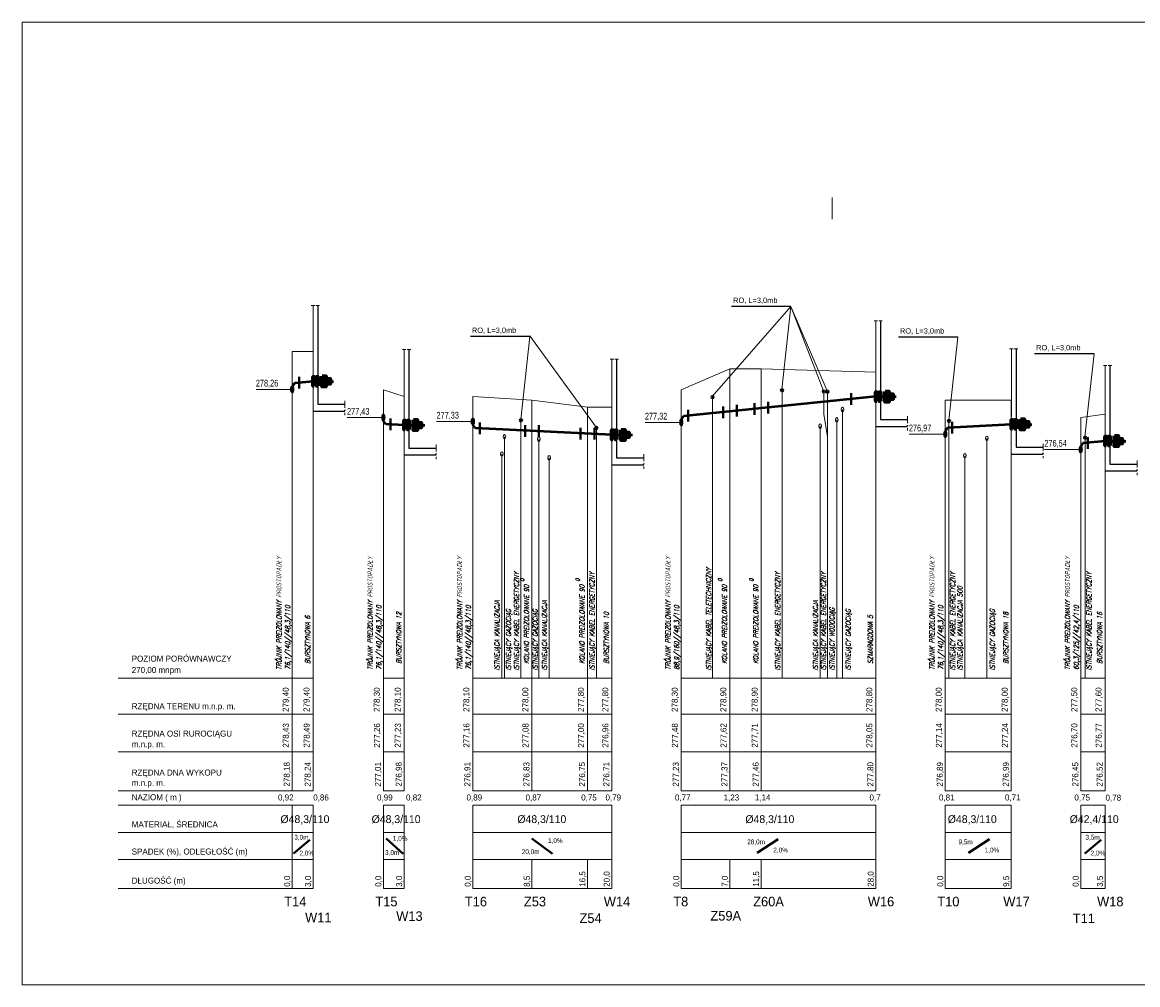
# Model space of a CAD drawing. Extents: x 6567519 to 6569315, y 5583523 to 5585607.
# Tile 56 of 67: x 6567530 to 6567851, y 5585043 to 5585320. Entities that reach past the tile are written whole.
import ezdxf

# ---------------------------------------------------------------- set-up
doc = ezdxf.new("R2010")
doc.units = 0
doc.linetypes.add('GAK', pattern=[3.5, 2, -0.7, 0.1, -0.7])
doc.linetypes.add('KOC', pattern=[2, 1.5, -0.5])
for name, color, linetype, lineweight in [('0-przyłącze', 7, 'CONTINUOUS', 50), ('monitorigng', 220, 'KOC', 30), ('pomocnicza', 140, 'CONTINUOUS', 30), ('siec', 7, 'GAK', 70), ('tekst', 2, 'CONTINUOUS', 20)]:
    doc.layers.add(name, color=color, linetype=linetype, lineweight=lineweight)
doc.layers.add('tabela', color=141, linetype='CONTINUOUS')
doc.layers.add('teren', color=7, linetype='CONTINUOUS')
doc.styles.add('ULICA', font='SIMPLEX', dxfattribs={"width": 0.8, "oblique": 15.00003, "height": 1.25})

msp = doc.modelspace()

# ---------------------------------------------------------------- hatches: boundary and pattern name
at = {"layer": 'siec', "linetype": 'Continuous'}
for points in [[(6567613.372, 5585218.311), (6567613.668, 5585218.311), (6567613.668, 5585215.702), (6567613.372, 5585215.702)], [(6567614.428, 5585218.311), (6567614.723, 5585218.311), (6567614.724, 5585215.702), (6567614.428, 5585215.702)], [(6567775.372, 5585213.911), (6567775.668, 5585213.911), (6567775.668, 5585211.302), (6567775.372, 5585211.302)], [(6567776.428, 5585213.911), (6567776.723, 5585213.911), (6567776.724, 5585211.302), (6567776.428, 5585211.302)], [(6567639.614, 5585205.711), (6567639.909, 5585205.711), (6567639.91, 5585203.102), (6567639.614, 5585203.102)], [(6567640.669, 5585205.711), (6567640.964, 5585205.711), (6567640.965, 5585203.102), (6567640.669, 5585203.102)], [(6567814.411, 5585205.915), (6567814.706, 5585205.915), (6567814.707, 5585203.306), (6567814.411, 5585203.306)], [(6567815.467, 5585205.915), (6567815.762, 5585205.915), (6567815.762, 5585203.306), (6567815.467, 5585203.306)], [(6567699.411, 5585202.915), (6567699.706, 5585202.915), (6567699.707, 5585200.306), (6567699.411, 5585200.306)], [(6567700.467, 5585202.915), (6567700.762, 5585202.915), (6567700.762, 5585200.306), (6567700.467, 5585200.306)], [(6567841.411, 5585201.111), (6567841.706, 5585201.111), (6567841.707, 5585198.502), (6567841.411, 5585198.502)], [(6567842.467, 5585201.111), (6567842.762, 5585201.111), (6567842.762, 5585198.502), (6567842.467, 5585198.502)]]:
    msp.add_hatch(color=256, dxfattribs=at).paths.add_polyline_path(points)
at = {"layer": 'siec', "lineweight": 20}
h = msp.add_hatch(color=3, dxfattribs=at)
h.paths.add_polyline_path([(6567618.283, 5585217.711), (6567618.283, 5585217.007), (6567617.091, 5585217.007), (6567617.091, 5585217.711)])
h.paths.add_polyline_path([(6567617.091, 5585216.302), (6567617.091, 5585217.007), (6567618.283, 5585217.007), (6567618.283, 5585216.302)])
h.paths.add_polyline_path([(6567616.024, 5585217.007), (6567617.091, 5585217.007), (6567617.091, 5585216.302), (6567617.091, 5585215.516), (6567616.024, 5585215.516)])
h.paths.add_polyline_path([(6567616.024, 5585218.497), (6567617.091, 5585218.497), (6567617.091, 5585217.007), (6567616.024, 5585217.007)])
h = msp.add_hatch(color=3, dxfattribs=at)
h.paths.add_polyline_path([(6567780.283, 5585213.311), (6567780.283, 5585212.607), (6567779.091, 5585212.607), (6567779.091, 5585213.311)])
h.paths.add_polyline_path([(6567779.091, 5585211.902), (6567779.091, 5585212.607), (6567780.283, 5585212.607), (6567780.283, 5585211.902)])
h.paths.add_polyline_path([(6567778.024, 5585212.607), (6567779.091, 5585212.607), (6567779.091, 5585211.902), (6567779.091, 5585211.116), (6567778.024, 5585211.116)])
h.paths.add_polyline_path([(6567778.024, 5585214.097), (6567779.091, 5585214.097), (6567779.091, 5585212.607), (6567778.024, 5585212.607)])
h = msp.add_hatch(color=3, dxfattribs=at)
h.paths.add_polyline_path([(6567644.525, 5585205.111), (6567644.525, 5585204.407), (6567643.332, 5585204.407), (6567643.332, 5585205.111)])
h.paths.add_polyline_path([(6567643.332, 5585203.702), (6567643.332, 5585204.407), (6567644.525, 5585204.407), (6567644.525, 5585203.702)])
h.paths.add_polyline_path([(6567642.265, 5585204.407), (6567643.332, 5585204.407), (6567643.332, 5585203.702), (6567643.332, 5585202.916), (6567642.265, 5585202.916)])
h.paths.add_polyline_path([(6567642.265, 5585205.897), (6567643.332, 5585205.897), (6567643.332, 5585204.407), (6567642.265, 5585204.407)])
h = msp.add_hatch(color=3, dxfattribs=at)
h.paths.add_polyline_path([(6567819.322, 5585205.315), (6567819.322, 5585204.611), (6567818.13, 5585204.611), (6567818.13, 5585205.315)])
h.paths.add_polyline_path([(6567818.13, 5585203.906), (6567818.13, 5585204.611), (6567819.322, 5585204.611), (6567819.322, 5585203.906)])
h.paths.add_polyline_path([(6567817.063, 5585204.611), (6567818.13, 5585204.611), (6567818.13, 5585203.906), (6567818.13, 5585203.12), (6567817.063, 5585203.12)])
h.paths.add_polyline_path([(6567817.063, 5585206.101), (6567818.13, 5585206.101), (6567818.13, 5585204.611), (6567817.063, 5585204.611)])
h = msp.add_hatch(color=3, dxfattribs=at)
h.paths.add_polyline_path([(6567704.322, 5585202.315), (6567704.322, 5585201.611), (6567703.13, 5585201.611), (6567703.13, 5585202.315)])
h.paths.add_polyline_path([(6567703.13, 5585200.906), (6567703.13, 5585201.611), (6567704.322, 5585201.611), (6567704.322, 5585200.906)])
h.paths.add_polyline_path([(6567702.063, 5585201.611), (6567703.13, 5585201.611), (6567703.13, 5585200.906), (6567703.13, 5585200.12), (6567702.063, 5585200.12)])
h.paths.add_polyline_path([(6567702.063, 5585203.101), (6567703.13, 5585203.101), (6567703.13, 5585201.611), (6567702.063, 5585201.611)])
h = msp.add_hatch(color=3, dxfattribs=at)
h.paths.add_polyline_path([(6567846.322, 5585200.511), (6567846.322, 5585199.807), (6567845.13, 5585199.807), (6567845.13, 5585200.511)])
h.paths.add_polyline_path([(6567845.13, 5585199.102), (6567845.13, 5585199.807), (6567846.322, 5585199.807), (6567846.322, 5585199.102)])
h.paths.add_polyline_path([(6567844.063, 5585199.807), (6567845.13, 5585199.807), (6567845.13, 5585199.102), (6567845.13, 5585198.316), (6567844.063, 5585198.316)])
h.paths.add_polyline_path([(6567844.063, 5585201.297), (6567845.13, 5585201.297), (6567845.13, 5585199.807), (6567844.063, 5585199.807)])

# ---------------------------------------------------------------- linework, layer by layer
at = {"layer": '0-przyłącze', "color": 0, "lineweight": 25}
for p, q in [((6567750.958, 5585238.562), (6567733.855, 5585238.561)), ((6567675.77, 5585229.931), (6567658.667, 5585229.929)), ((6567798.987, 5585229.744), (6567781.884, 5585229.743)), ((6567838.191, 5585224.924), (6567821.088, 5585224.923))]:
    msp.add_line(p, q, dxfattribs=at)
at = {"layer": '0-przyłącze', "color": 1, "linetype": 'ByBlock', "lineweight": 40}
for p, q in [((6567609.378, 5585218.286), (6567609.378, 5585214.928)), ((6567768.251, 5585213.561), (6567768.251, 5585210.203)), ((6567721.378, 5585208.79), (6567721.378, 5585205.432)), ((6567731.387, 5585209.809), (6567731.387, 5585206.45)), ((6567735.357, 5585210.213), (6567735.357, 5585206.854)), ((6567740.404, 5585210.727), (6567740.404, 5585207.368)), ((6567744.375, 5585211.131), (6567744.375, 5585207.772)), ((6567635.619, 5585206.286), (6567635.619, 5585202.927)), ((6567661.378, 5585205.186), (6567661.378, 5585201.827)), ((6567797.378, 5585205.391), (6567797.378, 5585202.033)), ((6567674.387, 5585204.406), (6567674.387, 5585201.048)), ((6567678.375, 5585204.401), (6567678.375, 5585201.042)), ((6567690.387, 5585203.606), (6567690.387, 5585200.248)), ((6567694.375, 5585203.601), (6567694.375, 5585200.242)), ((6567836.378, 5585200.986), (6567836.378, 5585197.628))]:
    msp.add_line(p, q, dxfattribs=at)
at = {"layer": '0-przyłącze', "color": 0, "lineweight": 30}
for centre in [(6567607.372, 5585214.705), (6567633.614, 5585206.575), (6567659.372, 5585205.475), (6567719.372, 5585205.208), (6567795.372, 5585201.81), (6567834.372, 5585197.405)]:
    msp.add_ellipse(centre, major_axis=(0, -0.956), ratio=0.4013823, dxfattribs=at)
at = {"layer": '0-przyłącze', "color": 0, "lineweight": 20, "extrusion": (0, 0, -1)}
for centre in [(6567765.812, 5585208.896), (6567764.121, 5585205.948), (6567668.444, 5585201.073), (6567759.377, 5585204.091), (6567678.382, 5585200.355), (6567807.329, 5585200.607), (6567667.717, 5585196.116), (6567681.365, 5585194.983), (6567800.982, 5585195.607)]:
    msp.add_ellipse(centre, major_axis=(0, 0.646), ratio=0.5936938, dxfattribs=at)
at = {"layer": 'monitorigng', "color": 2, "linetype": 'ByBlock', "lineweight": 20}
for p, q in [((6567762.84, 5585263.681), (6567762.84, 5585269.909)), ((6567765.812, 5585131.607), (6567765.812, 5585208.896)), ((6567668.444, 5585131.607), (6567668.444, 5585201.073)), ((6567678.382, 5585131.607), (6567678.382, 5585200.355)), ((6567807.329, 5585131.607), (6567807.329, 5585200.607))]:
    msp.add_line(p, q, dxfattribs=at)
at = {"layer": 'monitorigng', "color": 1, "linetype": 'ByBlock', "lineweight": 20}
for p, q in [((6567748.396, 5585131.607), (6567748.396, 5585214.424)), ((6567760.396, 5585207.585), (6567760.396, 5585214.104)), ((6567761.46, 5585131.607), (6567761.46, 5585214.028)), ((6567673.207, 5585131.607), (6567673.207, 5585205.793)), ((6567761.46, 5585201.067), (6567760.396, 5585207.585)), ((6567796.424, 5585131.607), (6567796.424, 5585205.607)), ((6567694.941, 5585131.607), (6567694.941, 5585203.607)), ((6567835.628, 5585131.607), (6567835.628, 5585200.786))]:
    msp.add_line(p, q, dxfattribs=at)
at = {"layer": 'monitorigng', "color": 40, "linetype": 'ByBlock', "lineweight": 20}
msp.add_line((6567728.372, 5585131.607), (6567728.372, 5585212.464), dxfattribs=at)
at = {"layer": 'monitorigng', "color": 5, "linetype": 'ByBlock', "lineweight": 20}
msp.add_line((6567764.121, 5585131.607), (6567764.121, 5585205.948), dxfattribs=at)
at = {"layer": 'monitorigng', "color": 44, "linetype": 'ByBlock', "lineweight": 20}
for p, q in [((6567759.377, 5585131.607), (6567759.377, 5585204.091)), ((6567667.717, 5585131.607), (6567667.717, 5585196.116)), ((6567800.982, 5585131.607), (6567800.982, 5585195.607)), ((6567681.365, 5585131.607), (6567681.365, 5585194.983))]:
    msp.add_line(p, q, dxfattribs=at)
at = {"layer": 'pomocnicza', "color": 0, "lineweight": 20}
for p, q in [((6567607.372, 5585099.146), (6567607.372, 5585131.607)), ((6567613.372, 5585099.146), (6567613.372, 5585131.607)), ((6567633.614, 5585099.146), (6567633.614, 5585131.607)), ((6567639.614, 5585099.146), (6567639.614, 5585131.607)), ((6567659.372, 5585099.146), (6567659.372, 5585131.607)), ((6567676.372, 5585099.146), (6567676.372, 5585131.607)), ((6567692.372, 5585099.146), (6567692.372, 5585131.607)), ((6567699.372, 5585099.146), (6567699.372, 5585131.607)), ((6567719.372, 5585099.146), (6567719.372, 5585131.607)), ((6567733.372, 5585099.146), (6567733.372, 5585131.607)), ((6567742.372, 5585099.146), (6567742.372, 5585131.607)), ((6567775.372, 5585099.146), (6567775.372, 5585131.607)), ((6567795.372, 5585099.146), (6567795.372, 5585131.607)), ((6567814.372, 5585099.146), (6567814.372, 5585131.607)), ((6567834.372, 5585099.146), (6567834.372, 5585131.607)), ((6567841.372, 5585099.146), (6567841.372, 5585131.607)), ((6567607.372, 5585070.993), (6567607.372, 5585095.035)), ((6567613.372, 5585070.993), (6567613.372, 5585095.035)), ((6567633.614, 5585070.993), (6567633.614, 5585095.035)), ((6567639.614, 5585070.993), (6567639.614, 5585095.035)), ((6567659.372, 5585070.993), (6567659.372, 5585095.035)), ((6567699.372, 5585070.993), (6567699.372, 5585095.035)), ((6567719.372, 5585070.993), (6567719.372, 5585095.035)), ((6567775.372, 5585070.993), (6567775.372, 5585095.035)), ((6567795.372, 5585070.993), (6567795.372, 5585095.035)), ((6567814.372, 5585070.993), (6567814.372, 5585095.035)), ((6567834.372, 5585070.993), (6567834.372, 5585095.035)), ((6567841.372, 5585070.993), (6567841.372, 5585095.035)), ((6567676.372, 5585070.993), (6567676.372, 5585079.369)), ((6567692.372, 5585070.993), (6567692.372, 5585079.369)), ((6567733.372, 5585070.993), (6567733.372, 5585079.369)), ((6567742.372, 5585070.993), (6567742.372, 5585079.369))]:
    msp.add_line(p, q, dxfattribs=at)
at = {"layer": 'siec', "linetype": 'ByBlock', "lineweight": 20}
for p, q in [((6567529.67, 5585320.35), (6568103.871, 5585320.35)), ((6567529.67, 5585320.35), (6567529.67, 5585043.35)), ((6567728.303, 5585212.669), (6567750.958, 5585238.562)), ((6567748.326, 5585214.629), (6567750.958, 5585238.562)), ((6567760.326, 5585214.309), (6567750.958, 5585238.562)), ((6567761.391, 5585214.233), (6567750.958, 5585238.562)), ((6567673.138, 5585205.998), (6567675.77, 5585229.931)), ((6567694.872, 5585203.811), (6567675.792, 5585230.132)), ((6567796.355, 5585205.811), (6567798.987, 5585229.744)), ((6567607.372, 5585131.607), (6567607.372, 5585225.607)), ((6567613.372, 5585225.607), (6567607.372, 5585225.607)), ((6567613.372, 5585131.607), (6567613.372, 5585225.607)), ((6567835.559, 5585200.991), (6567838.191, 5585224.924)), ((6567733.372, 5585220.607), (6567719.372, 5585214.607)), ((6567733.372, 5585131.607), (6567733.372, 5585220.607)), ((6567742.372, 5585220.607), (6567733.372, 5585220.607)), ((6567742.372, 5585131.607), (6567742.372, 5585220.607)), ((6567775.372, 5585219.607), (6567742.372, 5585220.607)), ((6567775.372, 5585131.607), (6567775.372, 5585219.607)), ((6567607.372, 5585214.705), (6567596.947, 5585214.705)), ((6567633.614, 5585131.607), (6567633.614, 5585214.607)), ((6567639.614, 5585212.607), (6567633.614, 5585214.607)), ((6567719.372, 5585131.607), (6567719.372, 5585214.607)), ((6567639.614, 5585131.607), (6567639.614, 5585212.607)), ((6567659.372, 5585131.607), (6567659.372, 5585212.607)), ((6567676.372, 5585211.607), (6567659.372, 5585212.607)), ((6567676.372, 5585131.607), (6567676.372, 5585211.607)), ((6567692.372, 5585209.607), (6567676.372, 5585211.607)), ((6567795.372, 5585131.607), (6567795.372, 5585211.607)), ((6567814.372, 5585211.607), (6567795.372, 5585211.607)), ((6567814.372, 5585131.607), (6567814.372, 5585211.607)), ((6567692.372, 5585131.607), (6567692.372, 5585209.607)), ((6567699.372, 5585209.607), (6567692.372, 5585209.607)), ((6567699.372, 5585131.607), (6567699.372, 5585209.607)), ((6567633.614, 5585206.575), (6567623.189, 5585206.575)), ((6567659.372, 5585205.475), (6567648.947, 5585205.475)), ((6567719.372, 5585205.208), (6567708.947, 5585205.208)), ((6567841.372, 5585207.607), (6567834.372, 5585206.607)), ((6567834.372, 5585131.607), (6567834.372, 5585206.607)), ((6567841.372, 5585131.607), (6567841.372, 5585207.607)), ((6567795.372, 5585201.81), (6567784.947, 5585201.81)), ((6567834.372, 5585197.405), (6567823.947, 5585197.405)), ((6567529.67, 5585043.35), (6568103.871, 5585043.35))]:
    msp.add_line(p, q, dxfattribs=at)
at = {"layer": 'siec', "color": 0, "linetype": 'ByBlock', "lineweight": 20}
for p, q in [((6567612.861, 5585238.796), (6567613.884, 5585238.796)), ((6567614.211, 5585238.796), (6567615.234, 5585238.796)), ((6567774.861, 5585234.396), (6567775.884, 5585234.396)), ((6567776.211, 5585234.396), (6567777.234, 5585234.396)), ((6567639.102, 5585226.196), (6567640.125, 5585226.196)), ((6567640.453, 5585226.196), (6567641.476, 5585226.196)), ((6567813.9, 5585226.4), (6567814.923, 5585226.4)), ((6567815.25, 5585226.4), (6567816.273, 5585226.4)), ((6567698.9, 5585223.4), (6567699.923, 5585223.4)), ((6567700.25, 5585223.4), (6567701.273, 5585223.4)), ((6567840.9, 5585221.596), (6567841.923, 5585221.596)), ((6567842.25, 5585221.596), (6567843.273, 5585221.596))]:
    msp.add_line(p, q, dxfattribs=at)
at = {"layer": 'siec', "color": 0, "linetype": 'Continuous', "lineweight": 20}
for p, q in [((6567613.372, 5585219.303), (6567613.372, 5585238.796)), ((6567775.372, 5585214.903), (6567775.372, 5585234.396)), ((6567639.614, 5585206.703), (6567639.614, 5585226.196)), ((6567814.411, 5585206.907), (6567814.411, 5585226.4)), ((6567699.411, 5585203.907), (6567699.411, 5585223.4)), ((6567841.411, 5585202.103), (6567841.411, 5585221.596))]:
    msp.add_line(p, q, dxfattribs=at)
at = {"layer": 'siec', "color": 0, "linetype": 'Continuous', "lineweight": 50}
for p, q in [((6567608.09, 5585216.478), (6567607.372, 5585215.661)), ((6567634.349, 5585204.67), (6567633.614, 5585205.619)), ((6567720.006, 5585206.971), (6567719.372, 5585206.164)), ((6567660.109, 5585203.57), (6567659.372, 5585204.519)), ((6567796.061, 5585203.643), (6567795.372, 5585202.766)), ((6567835.008, 5585199.17), (6567834.372, 5585198.361))]:
    msp.add_line(p, q, dxfattribs=at)
at = {"layer": 'siec', "linetype": 'ByBlock', "lineweight": 50}
for p, q in [((6567613.372, 5585217.007), (6567608.09, 5585216.478)), ((6567775.372, 5585212.607), (6567720.006, 5585206.971)), ((6567639.614, 5585204.407), (6567634.349, 5585204.67)), ((6567699.372, 5585201.607), (6567660.109, 5585203.57)), ((6567814.372, 5585204.607), (6567796.061, 5585203.643)), ((6567841.372, 5585199.807), (6567835.008, 5585199.17))]:
    msp.add_line(p, q, dxfattribs=at)
at = {"layer": 'siec', "color": 1, "linetype": 'ByBlock', "lineweight": 50}
for p, q in [((6567613.372, 5585217.007), (6567619.275, 5585217.007)), ((6567775.372, 5585212.607), (6567781.275, 5585212.607)), ((6567639.614, 5585204.407), (6567645.517, 5585204.407)), ((6567699.411, 5585201.611), (6567705.314, 5585201.611)), ((6567814.411, 5585204.611), (6567820.314, 5585204.611)), ((6567841.411, 5585199.807), (6567847.314, 5585199.807))]:
    msp.add_line(p, q, dxfattribs=at)
at = {"layer": 'siec', "color": 1, "lineweight": 20}
for p, q in [((6567622.542, 5585211.4), (6567622.542, 5585207.25)), ((6567784.542, 5585207), (6567784.542, 5585202.85)), ((6567648.784, 5585198.8), (6567648.784, 5585194.65)), ((6567823.581, 5585199.004), (6567823.581, 5585194.854)), ((6567708.581, 5585196.004), (6567708.581, 5585191.854)), ((6567850.581, 5585194.2), (6567850.581, 5585190.05))]:
    msp.add_line(p, q, dxfattribs=at)
at = {"layer": 'siec', "linetype": 'Continuous'}
for points in [[(6567613.668, 5585215.702), (6567613.372, 5585215.702), (6567613.372, 5585218.311), (6567613.668, 5585218.311)], [(6567614.724, 5585215.702), (6567614.428, 5585215.702), (6567614.428, 5585218.311), (6567614.724, 5585218.311)], [(6567616.024, 5585218.497), (6567617.091, 5585218.497), (6567617.091, 5585215.516), (6567616.024, 5585215.516)], [(6567617.091, 5585217.711), (6567618.283, 5585217.711), (6567618.283, 5585216.302), (6567617.091, 5585216.302)], [(6567775.668, 5585211.302), (6567775.372, 5585211.302), (6567775.372, 5585213.911), (6567775.668, 5585213.911)], [(6567776.724, 5585211.302), (6567776.428, 5585211.302), (6567776.428, 5585213.911), (6567776.724, 5585213.911)], [(6567778.024, 5585214.097), (6567779.091, 5585214.097), (6567779.091, 5585211.116), (6567778.024, 5585211.116)], [(6567779.091, 5585213.311), (6567780.283, 5585213.311), (6567780.283, 5585211.902), (6567779.091, 5585211.902)], [(6567639.91, 5585203.102), (6567639.614, 5585203.102), (6567639.614, 5585205.711), (6567639.91, 5585205.711)], [(6567640.965, 5585203.102), (6567640.669, 5585203.102), (6567640.669, 5585205.711), (6567640.965, 5585205.711)], [(6567642.265, 5585205.897), (6567643.332, 5585205.897), (6567643.332, 5585202.916), (6567642.265, 5585202.916)], [(6567643.332, 5585205.111), (6567644.525, 5585205.111), (6567644.525, 5585203.702), (6567643.332, 5585203.702)], [(6567814.707, 5585203.306), (6567814.411, 5585203.306), (6567814.411, 5585205.915), (6567814.707, 5585205.915)], [(6567815.762, 5585203.306), (6567815.467, 5585203.306), (6567815.467, 5585205.915), (6567815.762, 5585205.915)], [(6567817.063, 5585206.101), (6567818.13, 5585206.101), (6567818.13, 5585203.12), (6567817.063, 5585203.12)], [(6567818.13, 5585205.315), (6567819.322, 5585205.315), (6567819.322, 5585203.906), (6567818.13, 5585203.906)], [(6567699.707, 5585200.306), (6567699.411, 5585200.306), (6567699.411, 5585202.915), (6567699.707, 5585202.915)], [(6567700.762, 5585200.306), (6567700.467, 5585200.306), (6567700.467, 5585202.915), (6567700.762, 5585202.915)], [(6567702.063, 5585203.101), (6567703.13, 5585203.101), (6567703.13, 5585200.12), (6567702.063, 5585200.12)], [(6567703.13, 5585202.315), (6567704.322, 5585202.315), (6567704.322, 5585200.906), (6567703.13, 5585200.906)], [(6567841.707, 5585198.502), (6567841.411, 5585198.502), (6567841.411, 5585201.111), (6567841.707, 5585201.111)], [(6567842.762, 5585198.502), (6567842.467, 5585198.502), (6567842.467, 5585201.111), (6567842.762, 5585201.111)], [(6567844.063, 5585201.297), (6567845.13, 5585201.297), (6567845.13, 5585198.316), (6567844.063, 5585198.316)], [(6567845.13, 5585200.511), (6567846.322, 5585200.511), (6567846.322, 5585199.102), (6567845.13, 5585199.102)]]:
    msp.add_lwpolyline(points, close=True, dxfattribs=at)
at = {"layer": 'siec', "linetype": 'Continuous', "lineweight": 20}
for centre in [(6567748.396, 5585214.424), (6567760.396, 5585214.104), (6567761.46, 5585214.028), (6567728.372, 5585212.464), (6567673.207, 5585205.793), (6567796.424, 5585205.607), (6567694.941, 5585203.607), (6567835.628, 5585200.786)]:
    msp.add_circle(centre, 0.508, dxfattribs=at)
at = {"layer": 'siec', "linetype": 'ByBlock', "lineweight": 20}
for centre in [(6567748.396, 5585214.424), (6567728.372, 5585212.464), (6567760.396, 5585214.104), (6567761.46, 5585214.028), (6567673.207, 5585205.793), (6567796.424, 5585205.607), (6567694.941, 5585203.607), (6567835.628, 5585200.786)]:
    msp.add_circle(centre, 0.216, dxfattribs=at)
at = {"layer": 'tabela', "color": 0, "linetype": 'ByBlock', "lineweight": 20}
for p, q in [((6567557.224, 5585131.607), (6567613.372, 5585131.607)), ((6567633.614, 5585131.607), (6567639.614, 5585131.607)), ((6567659.372, 5585131.607), (6567699.372, 5585131.607)), ((6567719.372, 5585131.607), (6567775.372, 5585131.607)), ((6567795.372, 5585131.607), (6567814.372, 5585131.607)), ((6567834.372, 5585131.607), (6567841.372, 5585131.607)), ((6567557.224, 5585121.2), (6567613.372, 5585121.2)), ((6567633.614, 5585121.2), (6567639.614, 5585121.2)), ((6567659.372, 5585121.2), (6567699.372, 5585121.2)), ((6567719.372, 5585121.2), (6567775.372, 5585121.2)), ((6567795.372, 5585121.2), (6567814.372, 5585121.2)), ((6567834.372, 5585121.2), (6567841.372, 5585121.2)), ((6567557.224, 5585110.339), (6567613.372, 5585110.339)), ((6567557.224, 5585110.339), (6567613.372, 5585110.339)), ((6567633.614, 5585110.339), (6567639.614, 5585110.339)), ((6567633.614, 5585110.339), (6567639.614, 5585110.339)), ((6567659.372, 5585110.339), (6567699.372, 5585110.339)), ((6567659.372, 5585110.339), (6567699.372, 5585110.339)), ((6567719.372, 5585110.339), (6567775.372, 5585110.339)), ((6567719.372, 5585110.339), (6567775.372, 5585110.339)), ((6567795.372, 5585110.339), (6567814.372, 5585110.339)), ((6567795.372, 5585110.339), (6567814.372, 5585110.339)), ((6567834.372, 5585110.339), (6567841.372, 5585110.339)), ((6567834.372, 5585110.339), (6567841.372, 5585110.339)), ((6567557.224, 5585099.146), (6567613.372, 5585099.146)), ((6567633.614, 5585099.146), (6567639.614, 5585099.146)), ((6567659.372, 5585099.146), (6567699.372, 5585099.146)), ((6567719.372, 5585099.146), (6567775.372, 5585099.146)), ((6567795.372, 5585099.146), (6567814.372, 5585099.146)), ((6567834.372, 5585099.146), (6567841.372, 5585099.146)), ((6567557.224, 5585095.035), (6567613.372, 5585095.035)), ((6567633.614, 5585095.035), (6567639.614, 5585095.035)), ((6567659.372, 5585095.035), (6567699.372, 5585095.035)), ((6567719.372, 5585095.035), (6567775.372, 5585095.035)), ((6567795.372, 5585095.035), (6567814.372, 5585095.035)), ((6567834.372, 5585095.035), (6567841.372, 5585095.035)), ((6567557.224, 5585087.188), (6567613.372, 5585087.188)), ((6567557.224, 5585087.188), (6567613.372, 5585087.188)), ((6567557.224, 5585087.188), (6567613.372, 5585087.188)), ((6567633.614, 5585087.188), (6567639.614, 5585087.188)), ((6567633.614, 5585087.188), (6567639.614, 5585087.188)), ((6567633.614, 5585087.188), (6567639.614, 5585087.188)), ((6567659.372, 5585087.188), (6567699.372, 5585087.188)), ((6567659.372, 5585087.188), (6567699.372, 5585087.188)), ((6567659.372, 5585087.188), (6567699.372, 5585087.188)), ((6567719.372, 5585087.188), (6567775.372, 5585087.188)), ((6567719.372, 5585087.188), (6567775.372, 5585087.188)), ((6567719.372, 5585087.188), (6567775.372, 5585087.188)), ((6567795.372, 5585087.188), (6567814.372, 5585087.188)), ((6567795.372, 5585087.188), (6567814.372, 5585087.188)), ((6567795.372, 5585087.188), (6567814.372, 5585087.188)), ((6567834.372, 5585087.188), (6567841.372, 5585087.188)), ((6567834.372, 5585087.188), (6567841.372, 5585087.188)), ((6567834.372, 5585087.188), (6567841.372, 5585087.188)), ((6567557.224, 5585079.369), (6567613.372, 5585079.369)), ((6567557.224, 5585079.369), (6567613.372, 5585079.369)), ((6567633.614, 5585079.369), (6567639.614, 5585079.369)), ((6567633.614, 5585079.369), (6567639.614, 5585079.369)), ((6567659.372, 5585079.369), (6567699.372, 5585079.369)), ((6567659.372, 5585079.369), (6567699.372, 5585079.369)), ((6567719.372, 5585079.369), (6567775.372, 5585079.369)), ((6567719.372, 5585079.369), (6567775.372, 5585079.369)), ((6567795.372, 5585079.369), (6567814.372, 5585079.369)), ((6567795.372, 5585079.369), (6567814.372, 5585079.369)), ((6567834.372, 5585079.369), (6567841.372, 5585079.369)), ((6567834.372, 5585079.369), (6567841.372, 5585079.369)), ((6567557.224, 5585070.993), (6567613.372, 5585070.993)), ((6567633.614, 5585070.993), (6567639.614, 5585070.993)), ((6567659.372, 5585070.993), (6567699.372, 5585070.993)), ((6567719.372, 5585070.993), (6567775.372, 5585070.993)), ((6567795.372, 5585070.993), (6567814.372, 5585070.993)), ((6567834.372, 5585070.993), (6567841.372, 5585070.993))]:
    msp.add_line(p, q, dxfattribs=at)
at = {"layer": 'tekst', "color": 0, "linetype": 'ByBlock', "lineweight": 40}
for p, q in [((6567607.766, 5585081.105), (6567612.48, 5585085.012)), ((6567634.456, 5585085.469), (6567639.335, 5585080.98)), ((6567676.345, 5585085.469), (6567682.338, 5585080.98)), ((6567741.247, 5585081.306), (6567747.241, 5585085.213)), ((6567802.071, 5585081.306), (6567808.064, 5585085.213)), ((6567835.524, 5585081.105), (6567840.238, 5585085.012))]:
    msp.add_line(p, q, dxfattribs=at)
at = {"layer": 'teren', "color": 3}
for p, q in [((6567614.723, 5585238.796), (6567614.723, 5585210.419)), ((6567776.723, 5585234.396), (6567776.723, 5585206.019)), ((6567640.964, 5585226.196), (6567640.964, 5585197.819)), ((6567815.762, 5585226.4), (6567815.762, 5585198.023)), ((6567700.762, 5585223.4), (6567700.762, 5585195.023)), ((6567842.762, 5585221.596), (6567842.762, 5585193.219)), ((6567613.372, 5585208.419), (6567622.542, 5585208.419)), ((6567614.723, 5585210.419), (6567622.542, 5585210.419)), ((6567614.723, 5585210.419), (6567622.542, 5585210.419)), ((6567776.723, 5585206.019), (6567784.542, 5585206.019)), ((6567776.723, 5585206.019), (6567784.542, 5585206.019)), ((6567775.372, 5585204.019), (6567784.542, 5585204.019)), ((6567639.614, 5585195.819), (6567648.784, 5585195.819)), ((6567640.964, 5585197.819), (6567648.784, 5585197.819)), ((6567640.964, 5585197.819), (6567648.784, 5585197.819)), ((6567814.411, 5585196.023), (6567823.581, 5585196.023)), ((6567815.762, 5585198.023), (6567823.581, 5585198.023)), ((6567815.762, 5585198.023), (6567823.581, 5585198.023)), ((6567699.411, 5585193.023), (6567708.581, 5585193.023)), ((6567700.762, 5585195.023), (6567708.581, 5585195.023)), ((6567700.762, 5585195.023), (6567708.581, 5585195.023)), ((6567842.762, 5585193.219), (6567850.581, 5585193.219)), ((6567842.762, 5585193.219), (6567850.581, 5585193.219)), ((6567841.411, 5585191.219), (6567850.581, 5585191.219))]:
    msp.add_line(p, q, dxfattribs=at)

# ---------------------------------------------------------------- texts
at = {"layer": 'pomocnicza', "color": 0, "linetype": 'ByBlock', "lineweight": 20, "style": 'ULICA', "oblique": 15.00003, "width": 0.8}
for s, height, p in [('TRÓJNIK PREIZOLOWANY PROSTOPADŁY', 1.4, (6567604.252, 5585133.966)), ('TRÓJNIK PREIZOLOWANY PROSTOPADŁY', 1.4, (6567630.493, 5585133.966)), ('TRÓJNIK PREIZOLOWANY PROSTOPADŁY', 1.4, (6567656.252, 5585133.966)), ('TRÓJNIK PREIZOLOWANY PROSTOPADŁY', 1.4, (6567716.252, 5585133.966)), ('TRÓJNIK PREIZOLOWANY PROSTOPADŁY', 1.4, (6567792.252, 5585133.966)), ('TRÓJNIK PREIZOLOWANY PROSTOPADŁY', 1.4, (6567831.252, 5585133.966)), ('0', 1.12, (6567674.132, 5585159.379)), ('0', 1.12, (6567690.132, 5585159.379)), ('ISTNIEJĄCY KABEL TELETECHNICZNY', 1.4, (6567727.945, 5585133.773)), ('0', 1.12, (6567731.132, 5585159.379)), ('0', 1.12, (6567740.132, 5585159.379)), ('ISTNIEJĄCY KABEL ENERGETYCZNY', 1.4, (6567672.639, 5585133.773)), ('ISTNIEJĄCY KABEL ENERGETYCZNY', 1.4, (6567694.373, 5585133.773)), ('ISTNIEJĄCY KABEL ENERGETYCZNY', 1.4, (6567747.827, 5585133.773)), ('ISTNIEJĄCY KABEL ENERGETYCZNY', 1.4, (6567761.011, 5585133.773)), ('ISTNIEJĄCY KABEL ENERGETYCZNY', 1.4, (6567798.218, 5585133.773)), ('ISTNIEJĄCY KABEL ENERGETYCZNY', 1.4, (6567837.422, 5585133.773)), ('KOLANO PREIZOLOWANE 90', 1.4, (6567675.517, 5585135.664)), ('KOLANO PREIZOLOWANE 90', 1.4, (6567691.517, 5585135.664)), ('KOLANO PREIZOLOWANE 90', 1.4, (6567732.517, 5585135.664)), ('KOLANO PREIZOLOWANE 90', 1.4, (6567741.517, 5585135.664)), ('ISTNIEJĄCA KANALIZACJA 500', 1.4, (6567800.305, 5585133.773)), ('ISTNIEJĄCA KANALIZACJA', 1.4, (6567667.04, 5585133.773)), ('ISTNIEJĄCY GAZOCIĄG', 1.4, (6567670.342, 5585133.773)), ('ISTNIEJĄCY GAZOCIĄG', 1.4, (6567677.997, 5585133.773)), ('ISTNIEJĄCA KANALIZACJA', 1.4, (6567680.688, 5585133.773)), ('ISTNIEJĄCA KANALIZACJA', 1.4, (6567758.701, 5585133.773)), ('ISTNIEJĄCY WODOCIĄG', 1.4, (6567763.444, 5585133.773)), ('ISTNIEJĄCY GAZOCIĄG', 1.4, (6567768.109, 5585133.773)), ('ISTNIEJĄCY GAZOCIĄG', 1.4, (6567809.626, 5585133.773)), ('76,1/140//48,3/110', 1.4, (6567606.773, 5585133.966)), ('BURSZTYNOWA 6', 1.4, (6567612.517, 5585135.664)), ('76,1/140//48,3/110', 1.4, (6567633.014, 5585133.966)), ('BURSZTYNOWA 12', 1.4, (6567638.758, 5585135.664)), ('76,1/140//48,3/110', 1.4, (6567658.773, 5585133.966)), ('BURSZTYNOWA 10', 1.4, (6567698.517, 5585135.664)), ('88,9/160//48,3/110', 1.4, (6567718.773, 5585133.966)), ('SZMARAGDOWA 5', 1.4, (6567774.517, 5585135.664)), ('76,1/140//48,3/110', 1.4, (6567794.773, 5585133.966)), ('BURSZTYNOWA 18', 1.4, (6567813.517, 5585135.664)), ('60,3/125//42,4/110', 1.4, (6567833.773, 5585133.966)), ('BURSZTYNOWA 16', 1.4, (6567840.517, 5585135.664))]:
    msp.add_text(s, height=height, rotation=90, dxfattribs=at).set_placement(p)
at = {"layer": 'tekst', "color": 141, "lineweight": 20}
for p in [(6567734.3, 5585239.567), (6567659.112, 5585230.935), (6567782.329, 5585230.749), (6567821.533, 5585225.928)]:
    msp.add_text('RO, L=3,0mb', height=1.54829, dxfattribs=at).set_placement(p)
at = {"layer": 'tekst', "color": 0, "lineweight": 20}
for s, height, width, p in [('278,26', 1.9354, 0.75, (6567596.902, 5585215.522)), ('277,43', 1.9354, 0.75, (6567623.144, 5585207.392)), ('277,33', 1.9354, 0.75, (6567648.902, 5585206.292)), ('277,32', 1.9354, 0.75, (6567708.902, 5585206.025)), ('276,97', 1.9354, 0.75, (6567784.902, 5585202.627)), ('276,54', 1.9354, 0.75, (6567823.902, 5585198.222)), ('3,0m', 1.38, 0.8, (6567607.962, 5585085.108)), ('1,0%%%', 1.38, 0.8, (6567636.346, 5585084.765)), ('3,5m', 1.38, 0.8, (6567835.72, 5585085.108)), ('1,0%%%', 1.38, 0.8, (6567681.003, 5585084.141)), ('28,0m', 1.38, 0.8, (6567738.347, 5585083.764)), ('2,0%%%', 1.38, 0.8, (6567745.871, 5585081.413)), ('9,5m', 1.38, 0.8, (6567799.171, 5585083.764)), ('1,0%%%', 1.38, 0.8, (6567806.694, 5585081.413)), ('2,0%%%', 1.38, 0.8, (6567609.447, 5585080.542)), ('3,0m', 1.38, 0.8, (6567634.099, 5585080.712)), ('20,0m', 1.38, 0.8, (6567673.445, 5585080.923)), ('2,0%%%', 1.38, 0.8, (6567837.205, 5585080.542))]:
    msp.add_text(s, height=height, dxfattribs=dict(at, width=width)).set_placement(p)
for s, height, p in [('POZIOM PORÓWNAWCZY ', 1.728, (6567561.164, 5585136.335)), ('270,00 mnpm', 1.728, (6567561.164, 5585133.053)), ('RZĘDNA TERENU m.n.p. m.', 1.728, (6567561.164, 5585122.646)), ('RZĘDNA OSI RUROCIĄGU ', 1.728, (6567561.164, 5585114.76)), ('m.n.p. m.', 1.728, (6567561.164, 5585111.715)), ('RZĘDNA DNA WYKOPU', 1.728, (6567561.164, 5585103.539)), ('m.n.p. m.', 1.728, (6567561.164, 5585100.592)), ('NAZIOM ( m )', 1.728, (6567561.164, 5585096.451)), ('0,92', 1.728, (6567603.278, 5585096.37)), ('0,86', 1.728, (6567613.421, 5585096.37)), ('0,99', 1.728, (6567631.79, 5585096.37)), ('0,82', 1.728, (6567640.14, 5585096.37)), ('0,89', 1.728, (6567657.549, 5585096.37)), ('0,87', 1.728, (6567674.549, 5585096.37)), ('0,75', 1.728, (6567690.549, 5585096.37)), ('0,79', 1.728, (6567697.549, 5585096.37)), ('0,77', 1.728, (6567717.549, 5585096.37)), ('1,23', 1.728, (6567731.549, 5585096.37)), ('1,14', 1.728, (6567740.549, 5585096.37)), ('0,7', 1.728, (6567773.549, 5585096.37)), ('0,81', 1.728, (6567793.549, 5585096.37)), ('0,71', 1.728, (6567812.549, 5585096.37)), ('0,75', 1.728, (6567832.549, 5585096.37)), ('0,78', 1.728, (6567841.497, 5585096.322)), ('MATERIAŁ, ŚREDNICA', 1.728, (6567561.164, 5585088.634)), ('%%C48,3/110', 2.2574, (6567603.986, 5585089.868)), ('%%C48,3/110', 2.2574, (6567630.227, 5585089.868)), ('%%C48,3/110', 2.2574, (6567672.175, 5585089.868)), ('%%C48,3/110', 2.2574, (6567737.827, 5585089.868)), ('%%C48,3/110', 2.2574, (6567796.088, 5585089.868)), ('%%C42,4/110', 2.2574, (6567831.186, 5585089.868)), ('SPADEK (%), ODLEGŁOŚĆ (m)', 1.728, (6567561.164, 5585080.815)), ('DŁUGOŚĆ (m)', 1.728, (6567561.164, 5585072.439)), ('T14', 2.7648, (6567605.075, 5585065.894)), ('T15', 2.7648, (6567631.316, 5585065.894)), ('T16', 2.7648, (6567657.075, 5585065.894)), ('Z53', 2.7648, (6567674.075, 5585065.894)), ('W14', 2.7648, (6567697.075, 5585065.894)), ('T8', 2.7648, (6567717.075, 5585065.894)), ('Z60A', 2.7648, (6567740.075, 5585065.894)), ('W16', 2.7648, (6567773.075, 5585065.894)), ('T10', 2.7648, (6567793.075, 5585065.894)), ('W17', 2.7648, (6567812.075, 5585065.894)), ('W18', 2.7648, (6567839.075, 5585065.894)), ('W11', 2.7648, (6567611.075, 5585061.307)), ('W13', 2.7648, (6567637.316, 5585061.697)), ('Z54', 2.7648, (6567690.075, 5585061.115)), ('Z59A', 2.7648, (6567727.759, 5585061.808)), ('T11', 2.7648, (6567832.075, 5585061.063))]:
    msp.add_text(s, height=height, dxfattribs=at).set_placement(p)
for s, p in [('279,40', (6567606.348, 5585121.852)), ('279,40', (6567612.348, 5585121.852)), ('278,30', (6567632.59, 5585121.852)), ('278,10', (6567638.59, 5585121.852)), ('278,10', (6567658.348, 5585121.852)), ('278,00', (6567675.348, 5585121.852)), ('277,80', (6567691.348, 5585121.852)), ('277,80', (6567698.348, 5585121.852)), ('278,30', (6567718.348, 5585121.852)), ('278,90', (6567732.348, 5585121.852)), ('278,90', (6567741.348, 5585121.852)), ('278,80', (6567774.348, 5585121.852)), ('278,00', (6567794.348, 5585121.852)), ('278,00', (6567813.348, 5585121.852)), ('277,50', (6567833.348, 5585121.852)), ('277,60', (6567840.348, 5585121.852)), ('278,43', (6567606.392, 5585111.559)), ('278,49', (6567612.392, 5585111.559)), ('277,26', (6567632.633, 5585111.559)), ('277,23', (6567638.633, 5585111.559)), ('277,16', (6567658.392, 5585111.559)), ('277,08', (6567675.392, 5585111.559)), ('277,00', (6567691.392, 5585111.559)), ('276,96', (6567698.392, 5585111.559)), ('277,48', (6567718.392, 5585111.559)), ('277,62', (6567732.392, 5585111.559)), ('277,71', (6567741.392, 5585111.559)), ('278,05', (6567774.392, 5585111.559)), ('277,14', (6567794.392, 5585111.559)), ('277,24', (6567813.392, 5585111.559)), ('276,70', (6567833.392, 5585111.559)), ('276,77', (6567840.392, 5585111.559)), ('278,18', (6567606.669, 5585100.366)), ('278,24', (6567612.669, 5585100.366)), ('277,01', (6567632.91, 5585100.366)), ('276,98', (6567638.91, 5585100.366)), ('276,91', (6567658.669, 5585100.366)), ('276,83', (6567675.669, 5585100.366)), ('276,75', (6567691.669, 5585100.366)), ('276,71', (6567698.669, 5585100.366)), ('277,23', (6567718.669, 5585100.366)), ('277,37', (6567732.669, 5585100.366)), ('277,46', (6567741.669, 5585100.366)), ('277,80', (6567774.669, 5585100.366)), ('276,89', (6567794.669, 5585100.366)), ('276,99', (6567813.669, 5585100.366)), ('276,45', (6567833.669, 5585100.366)), ('276,52', (6567840.669, 5585100.366)), ('0,0', (6567606.771, 5585071.516)), ('3,0', (6567612.771, 5585071.516)), ('0,0', (6567633.012, 5585071.516)), ('3,0', (6567639.012, 5585071.516)), ('0,0', (6567658.771, 5585071.516)), ('8,5', (6567675.771, 5585071.516)), ('16,5', (6567691.771, 5585071.516)), ('20,0', (6567698.771, 5585071.516)), ('0,0', (6567718.771, 5585071.516)), ('7,0', (6567732.771, 5585071.516)), ('11,5', (6567741.771, 5585071.516)), ('28,0', (6567774.771, 5585071.516)), ('0,0', (6567794.771, 5585071.516)), ('9,5', (6567813.771, 5585071.516)), ('0,0', (6567833.771, 5585071.516)), ('3,5', (6567840.771, 5585071.516))]:
    msp.add_text(s, height=1.728, rotation=90, dxfattribs=at).set_placement(p)

doc.saveas('drawing.dxf')
